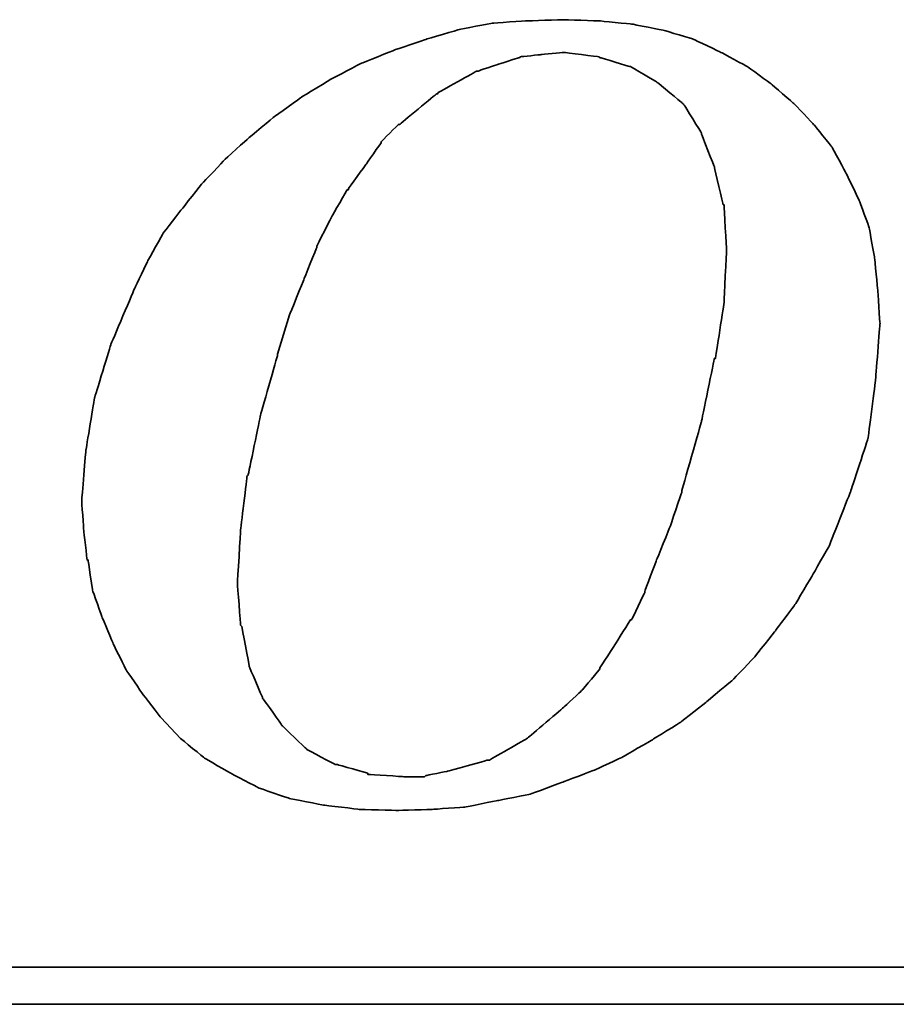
# Model space of a CAD drawing. Header units: millimetres. Extents: x -198 to -55, y 39 to 129.
# Tile 32 of 58: x -112.38 to -110.96, y 92.2 to 93.8. Entities that reach past the tile are written whole.
import ezdxf

# ---------------------------------------------------------------- set-up
doc = ezdxf.new("R2010")
doc.units = ezdxf.units.MM
doc.header["$LTSCALE"] = 0.1
doc.layers.add('DIM', color=4, linetype='CONTINUOUS')
doc.layers.add('layer 1', color=7, linetype='CONTINUOUS')

# ---------------------------------------------------------------- blocks, each defined once
blk = doc.blocks.new('TBI MOTION logo(完整正式版)')
at = {"layer": 'layer 1', "color": 22, "lineweight": 35}
for points, knots in [([(-11.34375, -6.98375), (-11.34375, -6.98375), (-10.91375, -7.43875), (-10.91375, -7.43875), (-10.91375, -7.43875), (-10.91375, -7.43875), (-10.38625, -7.87125), (-10.38625, -7.87125), (-10.38625, -7.87125), (-10.38625, -7.87125), (-9.81125, -8.20375), (-9.81125, -8.20375), (-9.81125, -8.20375), (-9.81125, -8.20375), (-9.21125, -8.51875), (-9.21125, -8.51875), (-9.21125, -8.51875), (-9.21125, -8.51875), (-8.51625, -8.75875), (-8.51625, -8.75875), (-8.51625, -8.75875), (-8.51625, -8.75875), (-7.77125, -8.90375), (-7.77125, -8.90375), (-7.77125, -8.90375), (-7.77125, -8.90375), (-6.97875, -8.99875), (-6.97875, -8.99875), (-6.97875, -8.99875), (-6.97875, -8.99875), (-6.14125, -9.02375), (-6.14125, -9.02375), (-6.14125, -9.02375), (-6.14125, -9.02375), (-5.37125, -8.99875), (-5.37125, -8.99875), (-5.37125, -8.99875), (-5.37125, -8.99875), (-4.65375, -8.94875), (-4.65375, -8.94875), (-4.65375, -8.94875), (-4.65375, -8.94875), (-3.93375, -8.80625), (-3.93375, -8.80625), (-3.93375, -8.80625), (-3.93375, -8.80625), (-3.21375, -8.66375), (-3.21375, -8.66375), (-3.21375, -8.66375), (-3.21375, -8.66375), (-2.49375, -8.39875), (-2.49375, -8.39875), (-2.49375, -8.39875), (-2.49375, -8.39875), (-1.79875, -8.13375), (-1.79875, -8.13375), (-1.79875, -8.13375), (-1.79875, -8.13375), (-1.17375, -7.84375), (-1.17375, -7.84375), (-1.17375, -7.84375), (-1.17375, -7.84375), (-0.52375, -7.46375), (-0.52375, -7.46375), (-0.52375, -7.46375), (-0.52375, -7.46375), (0.10124, -7.07875), (0.10124, -7.07875), (0.10124, -7.07875), (0.10124, -7.07875), (0.67625, -6.62375), (0.67625, -6.62375), (0.67625, -6.62375), (0.67625, -6.62375), (1.24874, -6.14375), (1.24874, -6.14375), (1.24874, -6.14375), (1.24874, -6.14375), (1.72874, -5.64125), (1.72874, -5.64125), (1.72874, -5.64125), (1.72874, -5.64125), (2.18624, -5.06375), (2.18624, -5.06375), (2.18624, -5.06375), (2.18624, -5.06375), (2.61625, -4.48874), (2.61625, -4.48874), (2.61625, -4.48874), (2.61625, -4.48874), (3.00125, -3.83874), (3.00125, -3.83874), (3.00125, -3.83874), (3.00125, -3.83874), (3.36124, -3.21374), (3.36124, -3.21374), (3.36124, -3.21374), (3.36124, -3.21374), (3.84374, -1.99125), (3.84374, -1.99125), (3.84374, -1.99125), (3.84374, -1.99125), (4.22625, -0.81875), (4.22625, -0.81875), (4.22625, -0.81875), (4.22625, -0.81875), (4.39125, 0.45624), (4.39125, 0.45624), (4.39125, 0.45624), (4.39125, 0.45624), (4.48874, 1.70124), (4.48874, 1.70124), (4.48874, 1.70124), (4.48874, 1.70124), (4.43874, 2.44625), (4.43874, 2.44625), (4.43874, 2.44625), (4.43874, 2.44625), (4.36874, 3.14125), (4.36874, 3.14125), (4.36874, 3.14125), (4.36874, 3.14125), (4.25125, 3.81125), (4.25125, 3.81125), (4.25125, 3.81125), (4.25125, 3.81125), (4.03124, 4.41125), (4.03124, 4.41125), (4.03124, 4.41125), (4.03124, 4.41125), (3.74374, 5.01125), (3.74374, 5.01125), (3.74374, 5.01125), (3.74374, 5.01125), (3.43124, 5.58875), (3.43124, 5.58875), (3.43124, 5.58875), (3.43124, 5.58875), (3.02625, 6.09125), (3.02625, 6.09125), (3.02625, 6.09125), (3.02625, 6.09125), (2.59374, 6.54875), (2.59374, 6.54875), (2.59374, 6.54875), (2.59374, 6.54875), (2.09124, 6.98125), (2.09124, 6.98125), (2.09124, 6.98125), (2.09124, 6.98125), (1.56124, 7.36625), (1.56124, 7.36625), (1.56124, 7.36625), (1.56124, 7.36625), (0.98624, 7.67625), (0.98624, 7.67625), (0.98624, 7.67625), (0.98624, 7.67625), (0.38624, 7.96375), (0.38624, 7.96375), (0.38624, 7.96375), (0.38624, 7.96375), (-0.25875, 8.15625), (-0.25875, 8.15625), (-0.25875, 8.15625), (-0.25875, 8.15625), (-0.98125, 8.30125), (-0.98125, 8.30125), (-0.98125, 8.30125), (-0.98125, 8.30125), (-1.70124, 8.37125), (-1.70124, 8.37125), (-1.70124, 8.37125), (-1.70124, 8.37125), (-2.49375, 8.39624), (-2.49375, 8.39624), (-2.49375, 8.39624), (-2.49375, 8.39624), (-3.28625, 8.37125), (-3.28625, 8.37125), (-3.28625, 8.37125), (-3.28625, 8.37125), (-4.05125, 8.32125), (-4.05125, 8.32125), (-4.05125, 8.32125), (-4.05125, 8.32125), (-4.77375, 8.18125), (-4.77375, 8.18125), (-4.77375, 8.18125), (-4.77375, 8.18125), (-5.51625, 7.96375), (-5.51625, 7.96375), (-5.51625, 7.96375), (-5.51625, 7.96375), (-6.21125, 7.72625), (-6.21125, 7.72625), (-6.21125, 7.72625), (-6.21125, 7.72625), (-6.92875, 7.43625), (-6.92875, 7.43625), (-6.92875, 7.43625), (-6.92875, 7.43625), (-7.57875, 7.10125), (-7.57875, 7.10125), (-7.57875, 7.10125), (-7.57875, 7.10125), (-8.24875, 6.69125), (-8.24875, 6.69125), (-8.24875, 6.69125), (-8.24875, 6.69125), (-8.84875, 6.26125), (-8.84875, 6.26125), (-8.84875, 6.26125), (-8.84875, 6.26125), (-9.42625, 5.78125), (-9.42625, 5.78125), (-9.42625, 5.78125), (-9.42625, 5.78125), (-9.95375, 5.30125), (-9.95375, 5.30125), (-9.95375, 5.30125), (-9.95375, 5.30125), (-10.43375, 4.79624), (-10.43375, 4.79624), (-10.43375, 4.79624), (-10.43375, 4.79624), (-10.88875, 4.22125), (-10.88875, 4.22125), (-10.88875, 4.22125), (-10.88875, 4.22125), (-11.29875, 3.69375), (-11.29875, 3.69375), (-11.29875, 3.69375), (-11.29875, 3.69375), (-11.63375, 3.09125), (-11.63375, 3.09125), (-11.63375, 3.09125), (-11.63375, 3.09125), (-11.91875, 2.49625), (-11.91875, 2.49625), (-11.91875, 2.49625), (-11.91875, 2.49625), (-12.44875, 1.24625), (-12.44875, 1.24625), (-12.44875, 1.24625), (-12.44875, 1.24625), (-12.80875, 0.06874), (-12.80875, 0.06874), (-12.80875, 0.06874), (-12.80875, 0.06874), (-12.99875, -1.07875), (-12.99875, -1.07875), (-12.99875, -1.07875), (-12.99875, -1.07875), (-13.09375, -2.18375), (-13.09375, -2.18375), (-13.09375, -2.18375), (-13.09375, -2.18375), (-13.04875, -2.85375), (-13.04875, -2.85375), (-13.04875, -2.85375), (-13.04875, -2.85375), (-12.97375, -3.50375), (-12.97375, -3.50375), (-12.97375, -3.50375), (-12.97375, -3.50375), (-12.95375, -3.50375), (-12.95375, -3.50375), (-12.95375, -3.50375), (-12.95375, -3.50375), (-12.85375, -4.17375), (-12.85375, -4.17375), (-12.85375, -4.17375), (-12.85375, -4.17375), (-12.63875, -4.77624), (-12.63875, -4.77624), (-12.63875, -4.77624), (-12.63875, -4.77624), (-12.39875, -5.35125), (-12.39875, -5.35125), (-12.39875, -5.35125), (-12.39875, -5.35125), (-12.11375, -5.92875), (-12.11375, -5.92875), (-12.11375, -5.92875), (-12.11375, -5.92875), (-11.75375, -6.45375), (-11.75375, -6.45375), (-11.75375, -6.45375), (-11.75375, -6.45375), (-11.34375, -6.98375), (-11.34375, -6.98375)], [0, 0, 0, 0, 0.01369863, 0.01369863, 0.01369863, 0.01369864, 0.02739726, 0.02739726, 0.02739726, 0.02739727, 0.04109589, 0.04109589, 0.04109589, 0.0410959, 0.05479452, 0.05479452, 0.05479452, 0.05479453, 0.06849315, 0.06849315, 0.06849315, 0.06849316, 0.08219178, 0.08219178, 0.08219178, 0.08219179, 0.09589041, 0.09589041, 0.09589041, 0.09589042, 0.10958904, 0.10958904, 0.10958904, 0.10958905, 0.12328767, 0.12328767, 0.12328767, 0.12328768, 0.1369863, 0.1369863, 0.1369863, 0.13698631, 0.15068493, 0.15068493, 0.15068493, 0.15068494, 0.16438356, 0.16438356, 0.16438356, 0.16438357, 0.17808219, 0.17808219, 0.17808219, 0.1780822, 0.19178082, 0.19178082, 0.19178082, 0.19178083, 0.20547945, 0.20547945, 0.20547945, 0.20547946, 0.21917808, 0.21917808, 0.21917808, 0.21917809, 0.23287671, 0.23287671, 0.23287671, 0.23287672, 0.24657534, 0.24657534, 0.24657534, 0.24657535, 0.26027397, 0.26027397, 0.26027397, 0.26027398, 0.2739726, 0.2739726, 0.2739726, 0.27397261, 0.28767123, 0.28767123, 0.28767123, 0.28767124, 0.30136986, 0.30136986, 0.30136986, 0.30136987, 0.31506849, 0.31506849, 0.31506849, 0.3150685, 0.32876712, 0.32876712, 0.32876712, 0.32876713, 0.34246575, 0.34246575, 0.34246575, 0.34246576, 0.35616438, 0.35616438, 0.35616438, 0.35616439, 0.36986301, 0.36986301, 0.36986301, 0.36986302, 0.38356164, 0.38356164, 0.38356164, 0.38356165, 0.39726027, 0.39726027, 0.39726027, 0.39726028, 0.4109589, 0.4109589, 0.4109589, 0.41095891, 0.42465753, 0.42465753, 0.42465753, 0.42465754, 0.43835616, 0.43835616, 0.43835616, 0.43835617, 0.45205479, 0.45205479, 0.45205479, 0.4520548, 0.46575342, 0.46575342, 0.46575342, 0.46575343, 0.47945205, 0.47945205, 0.47945205, 0.47945206, 0.49315068, 0.49315068, 0.49315068, 0.49315069, 0.50684932, 0.50684932, 0.50684932, 0.50684933, 0.52054795, 0.52054795, 0.52054795, 0.52054796, 0.53424658, 0.53424658, 0.53424658, 0.53424659, 0.54794521, 0.54794521, 0.54794521, 0.54794522, 0.56164384, 0.56164384, 0.56164384, 0.56164385, 0.57534247, 0.57534247, 0.57534247, 0.57534248, 0.5890411, 0.5890411, 0.5890411, 0.58904111, 0.60273973, 0.60273973, 0.60273973, 0.60273974, 0.61643836, 0.61643836, 0.61643836, 0.61643837, 0.63013699, 0.63013699, 0.63013699, 0.630137, 0.64383562, 0.64383562, 0.64383562, 0.64383563, 0.65753425, 0.65753425, 0.65753425, 0.65753426, 0.67123288, 0.67123288, 0.67123288, 0.67123289, 0.68493151, 0.68493151, 0.68493151, 0.68493152, 0.69863014, 0.69863014, 0.69863014, 0.69863015, 0.71232877, 0.71232877, 0.71232877, 0.71232878, 0.7260274, 0.7260274, 0.7260274, 0.72602741, 0.73972603, 0.73972603, 0.73972603, 0.73972604, 0.75342466, 0.75342466, 0.75342466, 0.75342467, 0.76712329, 0.76712329, 0.76712329, 0.7671233, 0.78082192, 0.78082192, 0.78082192, 0.78082193, 0.79452055, 0.79452055, 0.79452055, 0.79452056, 0.80821918, 0.80821918, 0.80821918, 0.80821919, 0.82191781, 0.82191781, 0.82191781, 0.82191782, 0.83561644, 0.83561644, 0.83561644, 0.83561645, 0.84931507, 0.84931507, 0.84931507, 0.84931508, 0.8630137, 0.8630137, 0.8630137, 0.86301371, 0.87671233, 0.87671233, 0.87671233, 0.87671234, 0.89041096, 0.89041096, 0.89041096, 0.89041097, 0.90410959, 0.90410959, 0.90410959, 0.9041096, 0.91780822, 0.91780822, 0.91780822, 0.91780823, 0.93150685, 0.93150685, 0.93150685, 0.93150686, 0.94520548, 0.94520548, 0.94520548, 0.94520549, 0.95890411, 0.95890411, 0.95890411, 0.95890412, 0.97260274, 0.97260274, 0.97260274, 0.97260275, 0.98630137, 0.98630137, 0.98630137, 0.98630138, 1, 1, 1, 1]), ([(-8.77875, 1.03124), (-8.77875, 1.03124), (-8.51625, 1.89625), (-8.51625, 1.89625), (-8.51625, 1.89625), (-8.51625, 1.89625), (-8.20375, 2.66375), (-8.20375, 2.66375), (-8.20375, 2.66375), (-8.20375, 2.66375), (-7.91625, 3.38125), (-7.91625, 3.38125), (-7.91625, 3.38125), (-7.91625, 3.38125), (-7.91625, 3.40624), (-7.91625, 3.40624), (-7.91625, 3.40624), (-7.91625, 3.40624), (-7.57875, 4.07624), (-7.57875, 4.07624), (-7.57875, 4.07624), (-7.57875, 4.07624), (-7.24375, 4.65125), (-7.24375, 4.65125), (-7.24375, 4.65125), (-7.24375, 4.65125), (-7.21875, 4.65125), (-7.21875, 4.65125), (-7.21875, 4.65125), (-7.21875, 4.65125), (-7.21875, 4.67624), (-7.21875, 4.67624), (-7.21875, 4.67624), (-7.21875, 4.67624), (-6.83625, 5.20375), (-6.83625, 5.20375), (-6.83625, 5.20375), (-6.83625, 5.20375), (-6.49875, 5.68625), (-6.49875, 5.68625), (-6.49875, 5.68625), (-6.49875, 5.68625), (-6.49875, 5.70625), (-6.49875, 5.70625), (-6.49875, 5.70625), (-6.49875, 5.70625), (-6.11625, 6.09125), (-6.11625, 6.09125), (-6.11625, 6.09125), (-6.11625, 6.09125), (-6.09125, 6.09125), (-6.09125, 6.09125), (-6.09125, 6.09125), (-6.09125, 6.09125), (-5.27375, 6.76625), (-5.27375, 6.76625), (-5.27375, 6.76625), (-5.27375, 6.76625), (-5.24875, 6.76625), (-5.24875, 6.76625), (-5.24875, 6.76625), (-5.24875, 6.76625), (-5.24875, 6.78625), (-5.24875, 6.78625), (-5.24875, 6.78625), (-5.24875, 6.78625), (-4.38875, 7.26624), (-4.38875, 7.26624), (-4.38875, 7.26624), (-4.38875, 7.26624), (-4.36125, 7.26624), (-4.36125, 7.26624), (-4.36125, 7.26624), (-4.36125, 7.26624), (-3.93375, 7.41125), (-3.93375, 7.41125), (-3.93375, 7.41125), (-3.93375, 7.41125), (-3.47375, 7.55625), (-3.47375, 7.55625), (-3.47375, 7.55625), (-3.47375, 7.55625), (-3.45375, 7.55625), (-3.45375, 7.55625), (-3.45375, 7.55625), (-3.45375, 7.55625), (-3.42875, 7.58124), (-3.42875, 7.58124), (-3.42875, 7.58124), (-3.42875, 7.58124), (-2.97375, 7.62625), (-2.97375, 7.62625), (-2.97375, 7.62625), (-2.97375, 7.62625), (-2.49375, 7.67625), (-2.49375, 7.67625), (-2.49375, 7.67625), (-2.49375, 7.67625), (-2.46875, 7.67625), (-2.46875, 7.67625), (-2.46875, 7.67625), (-2.46875, 7.67625), (-1.70124, 7.58124), (-1.70124, 7.58124), (-1.70124, 7.58124), (-1.70124, 7.58124), (-1.67875, 7.55625), (-1.67875, 7.55625), (-1.67875, 7.55625), (-1.67875, 7.55625), (-1.65375, 7.55625), (-1.65375, 7.55625), (-1.65375, 7.55625), (-1.65375, 7.55625), (-1.03125, 7.36625), (-1.03125, 7.36625), (-1.03125, 7.36625), (-1.03125, 7.36625), (-1.00625, 7.36625), (-1.00625, 7.36625), (-1.00625, 7.36625), (-1.00625, 7.36625), (-0.43124, 7.02624), (-0.43124, 7.02624), (-0.43124, 7.02624), (-0.43124, 7.02624), (-0.40625, 7.00624), (-0.40625, 7.00624), (-0.40625, 7.00624), (-0.40625, 7.00624), (0.12124, 6.57124), (0.12124, 6.57124), (0.12124, 6.57124), (0.12124, 6.57124), (0.14624, 6.54875), (0.14624, 6.54875), (0.14624, 6.54875), (0.14624, 6.54875), (0.17124, 6.52375), (0.17124, 6.52375), (0.17124, 6.52375), (0.17124, 6.52375), (0.55625, 5.89875), (0.55625, 5.89875), (0.55625, 5.89875), (0.55625, 5.89875), (0.55625, 5.87625), (0.55625, 5.87625), (0.55625, 5.87625), (0.55625, 5.87625), (0.84124, 5.15625), (0.84124, 5.15625), (0.84124, 5.15625), (0.84124, 5.15625), (0.84124, 5.13125), (0.84124, 5.13125), (0.84124, 5.13125), (0.84124, 5.13125), (1.03624, 4.31875), (1.03624, 4.31875), (1.03624, 4.31875), (1.03624, 4.31875), (1.05624, 4.31875), (1.05624, 4.31875), (1.05624, 4.31875), (1.05624, 4.31875), (1.05624, 4.29125), (1.05624, 4.29125), (1.05624, 4.29125), (1.05624, 4.29125), (1.10625, 3.33125), (1.10625, 3.33125), (1.10625, 3.33125), (1.10625, 3.33125), (1.10625, 3.30875), (1.10625, 3.30875), (1.10625, 3.30875), (1.10625, 3.30875), (1.05624, 2.20624), (1.05624, 2.20624), (1.05624, 2.20624), (1.05624, 2.20624), (1.05624, 2.18124), (1.05624, 2.18124), (1.05624, 2.18124), (1.05624, 2.18124), (0.86624, 0.93624), (0.86624, 0.93624), (0.86624, 0.93624), (0.86624, 0.93624), (0.84124, 0.93624), (0.84124, 0.93624), (0.84124, 0.93624), (0.84124, 0.93624), (0.55625, -0.45874), (0.55625, -0.45874), (0.55625, -0.45874), (0.55625, -0.45874), (0.12124, -1.99125), (0.12124, -1.99125), (0.12124, -1.99125), (0.12124, -1.99125), (0.12124, -2.01874), (0.12124, -2.01874), (0.12124, -2.01874), (0.12124, -2.01874), (-0.13874, -2.78375), (-0.13874, -2.78375), (-0.13874, -2.78375), (-0.13874, -2.78375), (-0.43124, -3.50375), (-0.43124, -3.50375), (-0.43124, -3.50375), (-0.43124, -3.50375), (-0.69375, -4.19875), (-0.69375, -4.19875), (-0.69375, -4.19875), (-0.69375, -4.19875), (-0.69375, -4.22375), (-0.69375, -4.22375), (-0.69375, -4.22375), (-0.69375, -4.22375), (-0.98125, -4.82374), (-0.98125, -4.82374), (-0.98125, -4.82374), (-0.98125, -4.82374), (-1.00625, -4.82374), (-1.00625, -4.82374), (-1.00625, -4.82374), (-1.00625, -4.82374), (-1.33875, -5.35125), (-1.33875, -5.35125), (-1.33875, -5.35125), (-1.33875, -5.35125), (-1.67875, -5.87875), (-1.67875, -5.87875), (-1.67875, -5.87875), (-1.67875, -5.87875), (-1.67875, -5.90375), (-1.67875, -5.90375), (-1.67875, -5.90375), (-1.67875, -5.90375), (-2.05875, -6.35875), (-2.05875, -6.35875), (-2.05875, -6.35875), (-2.05875, -6.35875), (-2.08375, -6.38375), (-2.08375, -6.38375), (-2.08375, -6.38375), (-2.08375, -6.38375), (-2.46875, -6.74375), (-2.46875, -6.74375), (-2.46875, -6.74375), (-2.46875, -6.74375), (-3.25875, -7.41625), (-3.25875, -7.41625), (-3.25875, -7.41625), (-3.25875, -7.41625), (-3.28625, -7.43875), (-3.28625, -7.43875), (-3.28625, -7.43875), (-3.28625, -7.43875), (-4.12375, -7.91875), (-4.12375, -7.91875), (-4.12375, -7.91875), (-4.12375, -7.91875), (-4.14875, -7.91875), (-4.14875, -7.91875), (-4.14875, -7.91875), (-4.14875, -7.91875), (-4.17125, -7.91875), (-4.17125, -7.91875), (-4.17125, -7.91875), (-4.17125, -7.91875), (-5.03375, -8.15875), (-5.03375, -8.15875), (-5.03375, -8.15875), (-5.03375, -8.15875), (-5.51625, -8.25625), (-5.51625, -8.25625), (-5.51625, -8.25625), (-5.51625, -8.25625), (-5.54125, -8.27875), (-5.54125, -8.27875), (-5.54125, -8.27875), (-5.54125, -8.27875), (-5.56375, -8.27875), (-5.56375, -8.27875), (-5.56375, -8.27875), (-5.56375, -8.27875), (-5.99625, -8.27875), (-5.99625, -8.27875), (-5.99625, -8.27875), (-5.99625, -8.27875), (-6.76375, -8.23125), (-6.76375, -8.23125), (-6.76375, -8.23125), (-6.76375, -8.23125), (-6.78875, -8.23125), (-6.78875, -8.23125), (-6.78875, -8.23125), (-6.78875, -8.23125), (-6.78875, -8.20375), (-6.78875, -8.20375), (-6.78875, -8.20375), (-6.78875, -8.20375), (-7.45875, -8.01375), (-7.45875, -8.01375), (-7.45875, -8.01375), (-7.45875, -8.01375), (-7.48375, -8.01375), (-7.48375, -8.01375), (-7.48375, -8.01375), (-7.48375, -8.01375), (-7.50875, -8.01375), (-7.50875, -8.01375), (-7.50875, -8.01375), (-7.50875, -8.01375), (-8.13125, -7.67875), (-8.13125, -7.67875), (-8.13125, -7.67875), (-8.13125, -7.67875), (-8.15625, -7.65375), (-8.15625, -7.65375), (-8.15625, -7.65375), (-8.15625, -7.65375), (-8.65875, -7.17375), (-8.65875, -7.17375), (-8.65875, -7.17375), (-8.65875, -7.17375), (-8.68375, -7.14875), (-8.68375, -7.14875), (-8.68375, -7.14875), (-8.68375, -7.14875), (-9.08875, -6.57375), (-9.08875, -6.57375), (-9.08875, -6.57375), (-9.08875, -6.57375), (-9.11375, -6.54875), (-9.11375, -6.54875), (-9.11375, -6.54875), (-9.11375, -6.54875), (-9.11375, -6.52875), (-9.11375, -6.52875), (-9.11375, -6.52875), (-9.11375, -6.52875), (-9.40375, -5.85375), (-9.40375, -5.85375), (-9.40375, -5.85375), (-9.40375, -5.85375), (-9.40375, -5.82875), (-9.40375, -5.82875), (-9.40375, -5.82875), (-9.40375, -5.82875), (-9.56875, -4.96875), (-9.56875, -4.96875), (-9.56875, -4.96875), (-9.56875, -4.96875), (-9.59375, -4.94375), (-9.59375, -4.94375), (-9.59375, -4.94375), (-9.59375, -4.94375), (-9.66375, -4.03375), (-9.66375, -4.03375), (-9.66375, -4.03375), (-9.66375, -4.03375), (-9.66375, -4.00875), (-9.66375, -4.00875), (-9.66375, -4.00875), (-9.66375, -4.00875), (-9.59375, -2.85375), (-9.59375, -2.85375), (-9.59375, -2.85375), (-9.59375, -2.85375), (-9.45125, -1.65875), (-9.45125, -1.65875), (-9.45125, -1.65875), (-9.45125, -1.65875), (-9.42625, -1.63375), (-9.42625, -1.63375), (-9.42625, -1.63375), (-9.42625, -1.63375), (-9.16125, -0.33875), (-9.16125, -0.33875), (-9.16125, -0.33875), (-9.16125, -0.33875), (-8.77875, 1.00624), (-8.77875, 1.00624), (-8.77875, 1.00624), (-8.77875, 1.00624), (-8.77875, 1.03124), (-8.77875, 1.03124)], [0, 0, 0, 0, 0.01020408, 0.01020408, 0.01020408, 0.01020409, 0.02040816, 0.02040816, 0.02040816, 0.02040817, 0.03061224, 0.03061224, 0.03061224, 0.03061225, 0.04081633, 0.04081633, 0.04081633, 0.04081634, 0.05102041, 0.05102041, 0.05102041, 0.05102042, 0.06122449, 0.06122449, 0.06122449, 0.0612245, 0.07142857, 0.07142857, 0.07142857, 0.07142858, 0.08163265, 0.08163265, 0.08163265, 0.08163266, 0.09183673, 0.09183673, 0.09183673, 0.09183674, 0.10204082, 0.10204082, 0.10204082, 0.10204083, 0.1122449, 0.1122449, 0.1122449, 0.11224491, 0.12244898, 0.12244898, 0.12244898, 0.12244899, 0.13265306, 0.13265306, 0.13265306, 0.13265307, 0.14285714, 0.14285714, 0.14285714, 0.14285715, 0.15306122, 0.15306122, 0.15306122, 0.15306123, 0.16326531, 0.16326531, 0.16326531, 0.16326532, 0.17346939, 0.17346939, 0.17346939, 0.1734694, 0.18367347, 0.18367347, 0.18367347, 0.18367348, 0.19387755, 0.19387755, 0.19387755, 0.19387756, 0.20408163, 0.20408163, 0.20408163, 0.20408164, 0.21428571, 0.21428571, 0.21428571, 0.21428572, 0.2244898, 0.2244898, 0.2244898, 0.22448981, 0.23469388, 0.23469388, 0.23469388, 0.23469389, 0.24489796, 0.24489796, 0.24489796, 0.24489797, 0.25510204, 0.25510204, 0.25510204, 0.25510205, 0.26530612, 0.26530612, 0.26530612, 0.26530613, 0.2755102, 0.2755102, 0.2755102, 0.27551021, 0.28571429, 0.28571429, 0.28571429, 0.2857143, 0.29591837, 0.29591837, 0.29591837, 0.29591838, 0.30612245, 0.30612245, 0.30612245, 0.30612246, 0.31632653, 0.31632653, 0.31632653, 0.31632654, 0.32653061, 0.32653061, 0.32653061, 0.32653062, 0.33673469, 0.33673469, 0.33673469, 0.3367347, 0.34693878, 0.34693878, 0.34693878, 0.34693879, 0.35714286, 0.35714286, 0.35714286, 0.35714287, 0.36734694, 0.36734694, 0.36734694, 0.36734695, 0.37755102, 0.37755102, 0.37755102, 0.37755103, 0.3877551, 0.3877551, 0.3877551, 0.38775511, 0.39795918, 0.39795918, 0.39795918, 0.39795919, 0.40816327, 0.40816327, 0.40816327, 0.40816328, 0.41836735, 0.41836735, 0.41836735, 0.41836736, 0.42857143, 0.42857143, 0.42857143, 0.42857144, 0.43877551, 0.43877551, 0.43877551, 0.43877552, 0.44897959, 0.44897959, 0.44897959, 0.4489796, 0.45918367, 0.45918367, 0.45918367, 0.45918368, 0.46938776, 0.46938776, 0.46938776, 0.46938777, 0.47959184, 0.47959184, 0.47959184, 0.47959185, 0.48979592, 0.48979592, 0.48979592, 0.48979593, 0.5, 0.5, 0.5, 0.50000001, 0.51020408, 0.51020408, 0.51020408, 0.51020409, 0.52040816, 0.52040816, 0.52040816, 0.52040817, 0.53061224, 0.53061224, 0.53061224, 0.53061225, 0.54081633, 0.54081633, 0.54081633, 0.54081634, 0.55102041, 0.55102041, 0.55102041, 0.55102042, 0.56122449, 0.56122449, 0.56122449, 0.5612245, 0.57142857, 0.57142857, 0.57142857, 0.57142858, 0.58163265, 0.58163265, 0.58163265, 0.58163266, 0.59183673, 0.59183673, 0.59183673, 0.59183674, 0.60204082, 0.60204082, 0.60204082, 0.60204083, 0.6122449, 0.6122449, 0.6122449, 0.61224491, 0.62244898, 0.62244898, 0.62244898, 0.62244899, 0.63265306, 0.63265306, 0.63265306, 0.63265307, 0.64285714, 0.64285714, 0.64285714, 0.64285715, 0.65306122, 0.65306122, 0.65306122, 0.65306123, 0.66326531, 0.66326531, 0.66326531, 0.66326532, 0.67346939, 0.67346939, 0.67346939, 0.6734694, 0.68367347, 0.68367347, 0.68367347, 0.68367348, 0.69387755, 0.69387755, 0.69387755, 0.69387756, 0.70408163, 0.70408163, 0.70408163, 0.70408164, 0.71428571, 0.71428571, 0.71428571, 0.71428572, 0.7244898, 0.7244898, 0.7244898, 0.72448981, 0.73469388, 0.73469388, 0.73469388, 0.73469389, 0.74489796, 0.74489796, 0.74489796, 0.74489797, 0.75510204, 0.75510204, 0.75510204, 0.75510205, 0.76530612, 0.76530612, 0.76530612, 0.76530613, 0.7755102, 0.7755102, 0.7755102, 0.77551021, 0.78571429, 0.78571429, 0.78571429, 0.7857143, 0.79591837, 0.79591837, 0.79591837, 0.79591838, 0.80612245, 0.80612245, 0.80612245, 0.80612246, 0.81632653, 0.81632653, 0.81632653, 0.81632654, 0.82653061, 0.82653061, 0.82653061, 0.82653062, 0.83673469, 0.83673469, 0.83673469, 0.8367347, 0.84693878, 0.84693878, 0.84693878, 0.84693879, 0.85714286, 0.85714286, 0.85714286, 0.85714287, 0.86734694, 0.86734694, 0.86734694, 0.86734695, 0.87755102, 0.87755102, 0.87755102, 0.87755103, 0.8877551, 0.8877551, 0.8877551, 0.88775511, 0.89795918, 0.89795918, 0.89795918, 0.89795919, 0.90816327, 0.90816327, 0.90816327, 0.90816328, 0.91836735, 0.91836735, 0.91836735, 0.91836736, 0.92857143, 0.92857143, 0.92857143, 0.92857144, 0.93877551, 0.93877551, 0.93877551, 0.93877552, 0.94897959, 0.94897959, 0.94897959, 0.9489796, 0.95918367, 0.95918367, 0.95918367, 0.95918368, 0.96938776, 0.96938776, 0.96938776, 0.96938777, 0.97959184, 0.97959184, 0.97959184, 0.97959185, 0.98979592, 0.98979592, 0.98979592, 0.98979593, 1, 1, 1, 1]), ([(75.90875, -9.47875), (75.90875, -9.47875), (75.90875, -12.28625), (75.90875, -12.28625), (75.90875, -12.28625), (75.90875, -12.28625), (75.90875, -12.47875), (75.90875, -12.47875), (75.90875, -12.47875), (75.90875, -12.47875), (75.71625, -12.47875), (75.71625, -12.47875), (75.71625, -12.47875), (75.71625, -12.47875), (-88.32875, -12.47875), (-88.32875, -12.47875), (-88.32875, -12.47875), (-88.32875, -12.47875), (-88.32875, -13.29375), (-88.32875, -13.29375), (-88.32875, -13.29375), (-88.32875, -13.29375), (82.89125, -13.29375), (82.89125, -13.29375), (82.89125, -13.29375), (82.89125, -13.29375), (75.90875, -9.47875), (75.90875, -9.47875)], [0, 0, 0, 0, 0.14285714, 0.14285714, 0.14285714, 0.14285715, 0.28571429, 0.28571429, 0.28571429, 0.2857143, 0.42857143, 0.42857143, 0.42857143, 0.42857144, 0.57142857, 0.57142857, 0.57142857, 0.57142858, 0.71428571, 0.71428571, 0.71428571, 0.71428572, 0.85714286, 0.85714286, 0.85714286, 0.85714287, 1, 1, 1, 1])]:
    blk.add_open_spline(points, degree=3, knots=knots, dxfattribs=at)

msp = doc.modelspace()

# ---------------------------------------------------------------- block references
at = {"layer": 'DIM', "color": 7, "xscale": 0.07355782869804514, "yscale": 0.07355782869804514, "zscale": 0.07355782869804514}
msp.add_blockref('TBI MOTION logo(完整正式版)', (-111.3154, 93.1781), dxfattribs=at)

doc.saveas('drawing.dxf')
